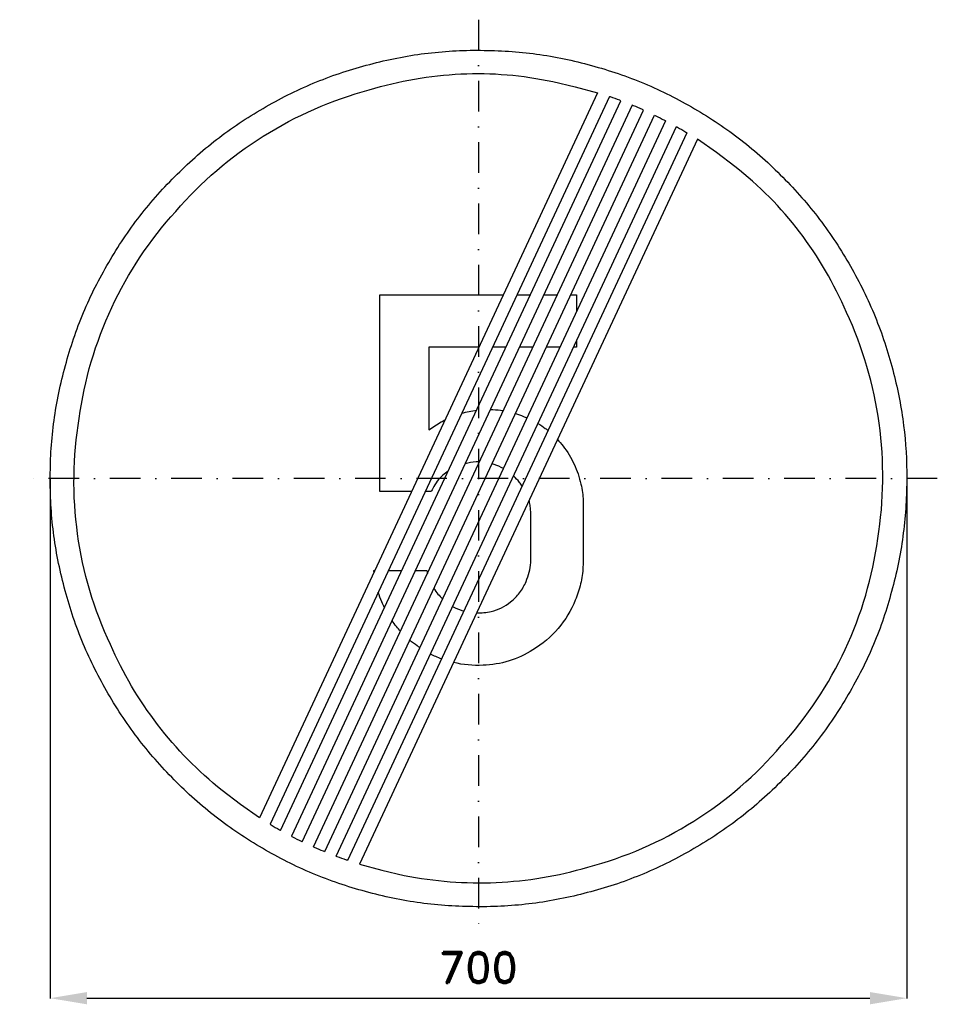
# Model space of a CAD drawing. Header units: millimetres. Extents: x -375 to 375, y -430 to 375.
import ezdxf

# ---------------------------------------------------------------- set-up
doc = ezdxf.new("R2010")
doc.units = ezdxf.units.MM
doc.header["$LTSCALE"] = 5
doc.linetypes.add('ČERCHOVANÁX2', pattern=[2, 1, -0.5, 0, -0.5])
doc.layers.add('Kóty', color=2, linetype='Continuous')
doc.layers.add('Značka', color=7, linetype='Continuous')
doc.styles.get("Standard").update_dxf_attribs({"font": 'romand.shx', "height": 25})
doc.dimstyles.get("Standard").update_dxf_attribs({"dimtxt": 25, "dimasz": 30, "dimexe": 0.18, "dimexo": 0.0625, "dimgap": 12.5, "dimtad": 1, "dimdec": 0, "dimzin": 0, "dimdsep": 46, "dimtxsty": 'Standard', "dimcen": 0.09, "dimadec": 0, "dimazin": 0, "dimtfac": 1, "dimtdec": 0, "dimtofl": 0, "dimtmove": 0, "dimatfit": 3, "dimfxl": 1, "dimtolj": 1, "dimtzin": 0, "dimarcsym": 0})

# ---------------------------------------------------------------- blocks, each defined once
blk = doc.blocks.new('*D2')
at = {"layer": 'Defpoints', "color": 0, "transparency": 16777216}
for p in [(-350.04, 0), (349.97, -3.46), (349.97, -424.82)]:
    blk.add_point(p, dxfattribs=at)
at = {"layer": 'Kóty', "color": 0, "lineweight": -2, "transparency": 16777216}
for p, q in [((-350.04, -0.06), (-350.04, -425)), ((349.97, -3.53), (349.97, -425)), ((-320.04, -424.82), (319.97, -424.82))]:
    blk.add_line(p, q, dxfattribs=at)
at = {"layer": 'Kóty', "color": 0, "transparency": 16777216}
for points in [[(-320.04, -419.82), (-320.04, -429.82), (-350.04, -424.82)], [(319.97, -419.82), (319.97, -429.82), (349.97, -424.82)]]:
    blk.add_solid(points, dxfattribs=at)
at = {"layer": 'Kóty', "color": 0, "transparency": 16777216, "insert": (-0.04, -399.82), "char_height": 25, "attachment_point": 5}
blk.add_mtext('\\A1;700', dxfattribs=at)

msp = doc.modelspace()

# ---------------------------------------------------------------- linework, layer by layer
at = {"layer": 'Značka', "color": 6, "linetype": 'ČERCHOVANÁX2', "lineweight": 25, "ltscale": 5}
for p, q in [((0, 375), (0, -375)), ((375, 0), (-375, 0))]:
    msp.add_line(p, q, dxfattribs=at)
at = {"layer": 'Značka', "color": 5}
for points in [[(349.99, -0.03, -0.001625), (349.98, -2.32), (349.96, -4.61, -0.032168), (346.47, -50.24, -0.035723), (336.85, -95.03, -0.036665), (321.81, -138.29, -0.034753), (300.78, -178.98, -0.034041), (274.95, -216.8, -0.034446), (244.21, -250.74, -0.034566), (209.5, -280.59, -0.034423), (171, -305.4, -0.034389), (129.74, -325.25, -0.034417), (86.14, -339.26, -0.034425), (41.14, -347.75, -0.034402), (-4.59, -350, -0.034408), (-50.26, -346.56, -0.034407), (-95.02, -336.89, -0.034408), (-138.23, -321.75, -0.034412), (-178.97, -300.82, -0.034403), (-216.79, -275.01, -0.034416), (-250.72, -244.26, -0.034424), (-280.57, -209.53, -0.03441), (-305.39, -171.05, -0.034415), (-325.24, -129.78, -0.034418), (-339.24, -86.18, -0.034414), (-347.74, -41.19, -0.034417), (-349.98, 4.55, -0.034416), (-346.54, 50.21, -0.034414), (-336.87, 94.97, -0.034418), (-321.73, 138.19, -0.034421), (-300.8, 178.92, -0.034414), (-274.99, 216.75, -0.034413), (-244.24, 250.68, -0.034403), (-209.52, 280.53, -0.034421), (-171.03, 305.34, -0.034408), (-129.76, 325.19, -0.034417), (-86.17, 339.2, -0.034422), (-41.17, 347.69, -0.034424), (4.57, 349.94, -0.034419), (50.23, 346.5, -0.034406), (94.99, 336.83, -0.034428), (138.21, 321.68, -0.034446), (178.94, 300.76, -0.03443), (216.76, 274.95, -0.034407), (250.69, 244.2, -0.034402), (280.55, 209.47, -0.03449), (305.36, 170.99, -0.034412), (325.19, 129.73, -0.034076), (339.22, 86.12, -0.032791), (347.5, 43.35, -0.034266), (349.99, -0.03)], [(97.36, 315.28), (-178.96, -277.3), (-194.41, -266.39), (-209.52, -254.99, -0.060973), (-262.27, -201.2, -0.061376), (-300.78, -135.82, -0.076299), (-327.67, -45.32, -0.076249), (-326.33, 49.13, -0.076077), (-299.71, 139.78, -0.075846), (-247.43, 218.34, -0.075536), (-175.91, 279.8, -0.074223), (-89.32, 317.65, -0.061358), (-14.37, 330.61, -0.066762), (60.63, 324.35), (79.08, 320.14), (97.36, 315.28)], [(178.93, 277.24), (-97.39, -315.34), (-79.1, -320.16), (-60.66, -324.41, 0.060983), (14.46, -330.24, 0.061375), (89.3, -317.71, 0.076296), (175.9, -280.14, 0.076245), (247.4, -218.4, 0.076077), (299.73, -139.75, 0.075845), (326.31, -49.19, 0.075537), (327.41, 45.09, 0.074217), (300.76, 135.76, 0.061371), (262.5, 201.5, 0.06675), (209.5, 254.93), (194.41, 266.36), (178.93, 277.24)], [(0.33, 107.19), (-40.56, 107.19), (-40.56, 39.69, -0.005072), (-35.61, 43.06, -0.015228), (-30.53, 46.22, -0.012357), (-27.27, 47.99, -0.012357)], [(9.75, 56.4, -0.028432), (18.08, 55.77, -0.007703), (20.33, 55.43, -0.007703)], [(-13.75, 53.34, -0.041964), (-1.59, 55.74, -0.041964)], [(30.28, 53.09, -0.023193), (36.72, 50.75, -0.010722), (39.66, 49.56)], [(48.56, 44.97, -0.02472), (54.62, 40.89, -0.009919), (56.87, 39.14)], [(64.55, 31.93, -0.024623), (69.07, 26.5, -0.059645), (78.17, 11.72, -0.053796), (83.72, -4.71, -0.024802), (85.03, -11.41, -0.033762), (85.53, -18.18), (85.54, -19.09), (85.53, -20), (85.53, -68.15), (85.49, -70.29), (85.41, -72.43, -0.045325), (83.48, -86.15, -0.043673), (79.13, -99.4, -0.08087), (65.14, -122.61, -0.084532), (44.47, -140.09, -0.069814), (24.97, -149.16, -0.066784), (3.69, -152.65, -0.072198), (-20.5, -150.45)], [(0.79, 13.52, 0.018148), (-2.04, 13.47, 0.052778), (-10.92, 12.07)], [(20.35, 8.14, 0.051284), (12.94, 11.35, 0.01245), (11.09, 11.94, 0.01245)], [(-24.85, 5.86, 0.031899), (-29.03, 2.68, 0.10368), (-37.31, -8.09, 0.009513), (-37.97, -9.41, 0.003166), (-38.59, -10.75), (-43.63, -10.75)], [(35.74, -6.18, 0.021591), (33.44, -3.18, 0.038837), (28.56, 2.1, 0.038837)], [(-1.57, -109.85, 0.068565), (10.45, -108.67, 0.116975), (26.25, -100.87, 0.072316), (33.63, -93.4, 0.058811), (38.85, -84.25, 0.043857), (41.49, -76.66, 0.050817), (42.66, -68.78, 0.010898), (42.74, -66.65), (42.75, -64.53), (42.75, -28.15, 0.008549), (42.43, -23.92, 0.02596), (41.82, -19.75, 0.014573), (41.35, -17.82, 0.014573)], [(-85.4, -76.66, -0.001212), (-85.56, -75.21), (-84.72, -75.21)], [(-42.34, -75.21), (-41.81, -77.14, 0.001663), (-41.69, -77.57, 0.001663)], [(-76.83, -105.62, -0.015525), (-78.93, -100.96, -0.026732), (-81.98, -93, -0.026732)], [(-36.39, -89.87, 0.000455), (-36.34, -89.94, 0.070371), (-29.37, -98.49)], [(-21.2, -104.63, 0.017062), (-18.98, -105.76, 0.046383), (-11.89, -108.33)], [(-63.75, -124.88, -0.016294), (-67.1, -120.97, -0.018342), (-70.7, -116.12)], [(-47.94, -138.3, -0.007834), (-50, -136.84, -0.024329), (-56.12, -132.19, -0.024329)], [(-30.17, -147.53, -0.031061), (-39.32, -143.48, -0.031061)]]:
    msp.add_lwpolyline(points, format="xyb", dxfattribs=at)
for points in [[(106.94, 312.16), (-170.41, -282.63), (-169.98, -282.89), (-169.55, -283.15), (-167.82, -284.18), (-166.09, -285.19), (-164.35, -286.2), (-162.61, -287.19), (-162.17, -287.44), (-161.73, -287.69), (116.39, 308.76), (115.92, 308.93), (115.45, 309.11), (113.57, 309.81), (111.68, 310.49), (109.79, 311.17), (107.89, 311.83), (107.42, 311.99), (106.94, 312.16)], [(125.71, 305.08), (-152.93, -292.46), (-152.48, -292.69), (-152.04, -292.93), (-150.26, -293.84), (-148.48, -294.75), (-146.69, -295.64), (-144.89, -296.53), (-144.44, -296.75), (-143.99, -296.96), (134.9, 301.13), (134.45, 301.33), (133.99, 301.54), (132.16, 302.35), (130.32, 303.14), (128.48, 303.93), (126.64, 304.7), (126.18, 304.89), (125.71, 305.08)], [(152.9, 292.4), (-125.74, -305.14), (-126.2, -304.95), (-126.66, -304.76), (-128.51, -303.99), (-130.35, -303.2), (-132.18, -302.41), (-134.01, -301.6), (-134.47, -301.39), (-134.93, -301.19), (143.97, 296.9), (144.42, 296.69), (144.87, 296.47), (146.66, 295.58), (148.45, 294.69), (150.24, 293.78), (152.01, 292.87), (152.46, 292.63), (152.9, 292.4)], [(170.39, 282.57), (-106.97, -312.22), (-107.44, -312.05), (-107.92, -311.89), (-109.81, -311.23), (-111.71, -310.55), (-113.59, -309.87), (-115.48, -309.17), (-115.95, -308.99), (-116.42, -308.82), (161.71, 287.63), (162.15, 287.38), (162.58, 287.13), (164.33, 286.14), (166.07, 285.13), (167.8, 284.12), (169.52, 283.09), (169.96, 282.83), (170.39, 282.57)], [(-54.66, -10.75), (-80.72, -10.75), (-80.72, 149.97), (20.28, 149.97)], [(31.32, 149.97), (42.35, 149.97)], [(53.39, 149.97), (64.42, 149.97)], [(75.45, 149.97), (80, 149.97), (80, 136.07)], [(22.4, 107.19), (11.37, 107.19)], [(44.47, 107.19), (33.44, 107.19)], [(66.54, 107.19), (55.51, 107.19)], [(80, 112.41), (80, 107.19), (77.57, 107.19)], [(-73.69, -75.21), (-62.65, -75.21)], [(-51.62, -75.21), (-42.34, -75.21)]]:
    msp.add_lwpolyline(points, dxfattribs=at)

# ---------------------------------------------------------------- dimensions: what is measured, and where the dimension line sits
at = {"layer": 'Kóty'}
dim = msp.add_linear_dim(base=(349.97, -424.82), p1=(-350.04, 0), p2=(349.97, -3.46), dimstyle='Standard', dxfattribs=at)
dim.commit()
dim.dimension.update_dxf_attribs({"geometry": '*D2', "text_midpoint": (-0.04, -399.82)})

doc.saveas('drawing.dxf')
